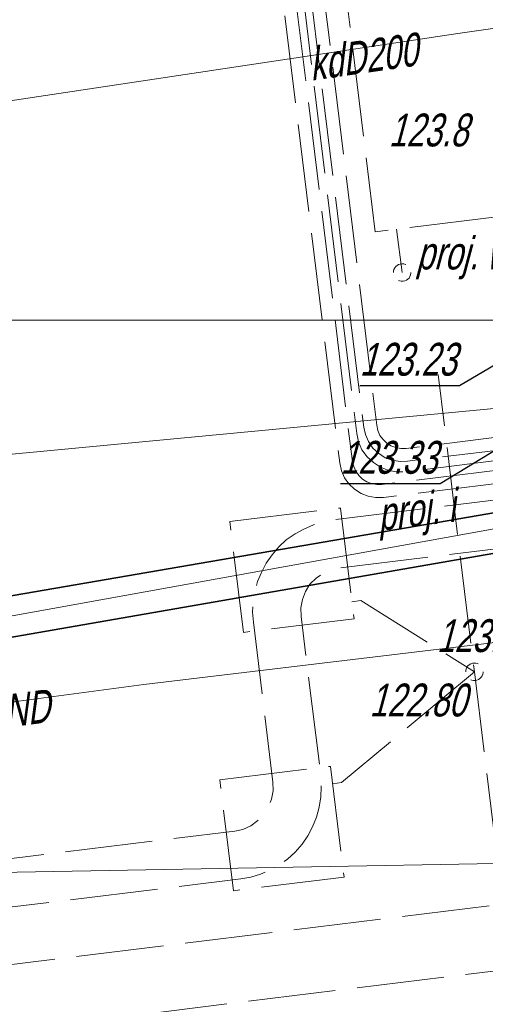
# Model space of a CAD drawing. Extents: x 7463256 to 7464485, y 5957341 to 5958260.
# Tile 10 of 256: x 7463279 to 7463289, y 5957484 to 5957507. Entities that reach past the tile are written whole.
import ezdxf
from ezdxf.enums import TextEntityAlignment as Align

# ---------------------------------------------------------------- set-up
doc = ezdxf.new("R2010")
doc.units = 0
doc.header["$MEASUREMENT"] = 0
doc.linetypes.add('mz2.0_0.5', pattern=[2.5, 2, -0.5])
doc.layers.get('0').update_dxf_attribs({"color": 2, "linetype": 'CONTINUOUS', "lineweight": 5})
for name, color, linetype in [('przewód ciepłowniczy (linia)', 7, 'CONTINUOUS'), ('przewód ciepłowniczy - projektowany lub w budowie (linia) - ob. projektowany', 7, 'CONTINUOUS'), ('przewód elektroenergetyczny (linia)', 7, 'CONTINUOUS'), ('przewód elektroenergetyczny (linia)-Atr1', 7, 'CONTINUOUS'), ('przewód inny - projektowany lub w budowie (linia) - ob. projektowany', 7, 'CONTINUOUS'), ('przewód inny - projektowany lub w budowie (linia) - ob. projektowany-Atr1', 7, 'CONTINUOUS'), ('przewód kanalizacyjny (linia)', 7, 'CONTINUOUS'), ('przewód kanalizacyjny (linia)-Atr1', 7, 'CONTINUOUS'), ('przewód kanalizacyjny - projektowany lub w budowie (linia) - ob. projektowany', 7, 'CONTINUOUS'), ('przewód telekomunikacyjny (linia)', 7, 'CONTINUOUS'), ('przewód wodociągowy - projektowany lub w budowie (linia) - ob. projektowany', 7, 'CONTINUOUS'), ('punkt o określonej wysokości (sieć wodociągowa)-Atr2', 7, 'CONTINUOUS'), ('punkt wysokościowy naturalny-Atr2', 7, 'CONTINUOUS'), ('punkt wysokościowy sztuczny-Atr2', 7, 'CONTINUOUS'), ('rura ochronna - przewód ciepłowniczy (linia)', 7, 'CONTINUOUS'), ('urządzenie techniczne projektowane lub w budowie (sieć inna) - powierzchnia - ob. projektowany', 7, 'CONTINUOUS'), ('urządzenie techniczne projektowane lub w budowie (sieć kanalizacyjna) - punkt - ob. projektowany', 7, 'CONTINUOUS'), ('urządzenie techniczne projektowane lub w budowie (sieć wodociągowa) - punkt - ob. projektowany', 7, 'CONTINUOUS'), ('urządzenie techniczne projektowane lub w budowie (sieć wodociągowa) - punkt - ob. projektowany-Atr17', 7, 'CONTINUOUS'), ('Wstawianie ramki sekcyjnej z opisem', 7, 'CONTINUOUS')]:
    doc.layers.add(name, color=color, linetype=linetype)
doc.styles.get("Standard").update_dxf_attribs({"font": 'txt', "width": 0.75})

# ---------------------------------------------------------------- blocks, each defined once
blk = doc.blocks.new('US01P')
at = {"color": 0, "linetype": 'Continuous', "lineweight": 13}
for points in [[(0.082, 0.181), (0.072, 0.186), (0.034, 0.197), (-0.006, 0.2), (-0.046, 0.194), (-0.084, 0.182), (-0.118, 0.161), (-0.148, 0.135), (-0.172, 0.103), (-0.189, 0.066), (-0.198, 0.028), (-0.2, -0.001)], [(-0.082, -0.182), (-0.061, -0.191), (-0.022, -0.199), (0.018, -0.199), (0.057, -0.192), (0.094, -0.177), (0.127, -0.155), (0.155, -0.126), (0.177, -0.093), (0.192, -0.056), (0.199, -0.016), (0.2, 0)]]:
    blk.add_lwpolyline(points, dxfattribs=at)

msp = doc.modelspace()

# ---------------------------------------------------------------- linework, layer by layer
at = {"layer": 'przewód ciepłowniczy (linia)', "color": 212, "linetype": 'Continuous', "lineweight": 18, "flags": 128}
msp.add_lwpolyline([(7463265.86, 5957521.6), (7463267.78, 5957514.34), (7463270.41, 5957504.39), (7463273.45, 5957492.87), (7463273.6, 5957492.37), (7463291.04, 5957495.52), (7463292.53, 5957495.69), (7463293.45, 5957495.82), (7463305.77, 5957496.7)], dxfattribs=at)
at = {"layer": 'przewód ciepłowniczy - projektowany lub w budowie (linia) - ob. projektowany', "color": 212, "linetype": 'mz2.0_0.5', "lineweight": 18, "flags": 128}
for points in [[(7463359.07, 5957395.24), (7463306.85, 5957388.83), (7463306.74, 5957388.83), (7463306.62, 5957388.85), (7463306.51, 5957388.89), (7463306.41, 5957388.95), (7463306.32, 5957389.03), (7463306.26, 5957389.13), (7463306.21, 5957389.24), (7463306.18, 5957389.35), (7463292.99, 5957496.84), (7463292.95, 5957497.02), (7463292.88, 5957497.18), (7463292.77, 5957497.32), (7463292.65, 5957497.44), (7463292.5, 5957497.54), (7463292.33, 5957497.6), (7463292.16, 5957497.63), (7463291.98, 5957497.63), (7463287.47, 5957497.07), (7463287.35, 5957497.07), (7463287.23, 5957497.09), (7463287.12, 5957497.13), (7463287.02, 5957497.2), (7463286.94, 5957497.28), (7463286.87, 5957497.37), (7463286.82, 5957497.48), (7463286.8, 5957497.6), (7463284.26, 5957518.24), (7463284.22, 5957518.41), (7463284.15, 5957518.57), (7463284.05, 5957518.72), (7463283.92, 5957518.84), (7463283.78, 5957518.93), (7463283.61, 5957519), (7463283.44, 5957519.03), (7463283.26, 5957519.02), (7463279.09, 5957518.51)], [(7463359.1, 5957394.94), (7463306.89, 5957388.53), (7463306.71, 5957388.53), (7463306.54, 5957388.56), (7463306.37, 5957388.62), (7463306.23, 5957388.72), (7463306.1, 5957388.84), (7463306, 5957388.98), (7463305.93, 5957389.14), (7463305.89, 5957389.31), (7463292.69, 5957496.81), (7463292.66, 5957496.92), (7463292.61, 5957497.03), (7463292.55, 5957497.13), (7463292.46, 5957497.21), (7463292.36, 5957497.27), (7463292.25, 5957497.31), (7463292.14, 5957497.33), (7463292.02, 5957497.33), (7463287.5, 5957496.78), (7463287.33, 5957496.77), (7463287.15, 5957496.8), (7463286.99, 5957496.86), (7463286.84, 5957496.96), (7463286.71, 5957497.08), (7463286.61, 5957497.23), (7463286.54, 5957497.39), (7463286.5, 5957497.56), (7463283.97, 5957518.2), (7463283.94, 5957518.32), (7463283.89, 5957518.43), (7463283.82, 5957518.52), (7463283.74, 5957518.6), (7463283.64, 5957518.67), (7463283.53, 5957518.71), (7463283.41, 5957518.73), (7463283.3, 5957518.73), (7463279.13, 5957518.21)], [(7463279.18, 5957517.77), (7463282.71, 5957518.2), (7463282.88, 5957518.2), (7463283.06, 5957518.17), (7463283.22, 5957518.11), (7463283.37, 5957518.02), (7463283.5, 5957517.89), (7463283.6, 5957517.75), (7463283.67, 5957517.59), (7463283.71, 5957517.42), (7463286.24, 5957496.77), (7463286.27, 5957496.66), (7463286.32, 5957496.55), (7463286.39, 5957496.45), (7463286.47, 5957496.37), (7463286.57, 5957496.31), (7463286.68, 5957496.27), (7463286.8, 5957496.25), (7463286.91, 5957496.25), (7463291.43, 5957496.8), (7463291.61, 5957496.81), (7463291.78, 5957496.78), (7463291.94, 5957496.71), (7463292.09, 5957496.62), (7463292.22, 5957496.5), (7463292.32, 5957496.35), (7463292.39, 5957496.19), (7463292.43, 5957496.02), (7463305.63, 5957388.53), (7463305.66, 5957388.41), (7463305.7, 5957388.31), (7463305.77, 5957388.21), (7463305.86, 5957388.13), (7463305.96, 5957388.06), (7463306.07, 5957388.02), (7463306.18, 5957388), (7463306.3, 5957388.01), (7463359.16, 5957394.49)], [(7463279.22, 5957517.47), (7463282.74, 5957517.9), (7463282.86, 5957517.91), (7463282.98, 5957517.89), (7463283.09, 5957517.84), (7463283.19, 5957517.78), (7463283.27, 5957517.7), (7463283.34, 5957517.6), (7463283.39, 5957517.5), (7463283.41, 5957517.38), (7463285.95, 5957496.74), (7463285.99, 5957496.56), (7463286.06, 5957496.4), (7463286.16, 5957496.26), (7463286.29, 5957496.14), (7463286.44, 5957496.04), (7463286.6, 5957495.98), (7463286.77, 5957495.95), (7463286.95, 5957495.95), (7463291.47, 5957496.51), (7463291.58, 5957496.51), (7463291.7, 5957496.49), (7463291.81, 5957496.45), (7463291.91, 5957496.38), (7463291.99, 5957496.3), (7463292.06, 5957496.21), (7463292.11, 5957496.1), (7463292.13, 5957495.98), (7463305.33, 5957388.49), (7463305.37, 5957388.32), (7463305.44, 5957388.16), (7463305.54, 5957388.01), (7463305.67, 5957387.89), (7463305.82, 5957387.8), (7463305.99, 5957387.73), (7463306.16, 5957387.7), (7463306.34, 5957387.71), (7463359.2, 5957394.2)]]:
    msp.add_lwpolyline(points, dxfattribs=at)
at = {"layer": 'przewód elektroenergetyczny (linia)', "color": 1, "linetype": 'Continuous', "lineweight": 18, "flags": 128}
msp.add_lwpolyline([(7463264.415, 5957489.54), (7463267.4, 5957489.88), (7463277.12, 5957491.1), (7463281.47, 5957491.68), (7463291.03, 5957492.82), (7463295.97, 5957487.16), (7463300.04, 5957482.32), (7463301.1, 5957477.58), (7463302.41, 5957475.59), (7463303.63, 5957473.81), (7463304.84, 5957472.92)], dxfattribs=at)
at = {"layer": 'przewód inny - projektowany lub w budowie (linia) - ob. projektowany', "color": 7, "linetype": 'mz2.0_0.5', "lineweight": 18, "flags": 128}
for points in [[(7463279.16, 5957517.99), (7463282.75, 5957518.43), (7463282.95, 5957518.44), (7463283.14, 5957518.4), (7463283.33, 5957518.33), (7463283.49, 5957518.23), (7463283.63, 5957518.09), (7463283.75, 5957517.93), (7463283.83, 5957517.75), (7463283.87, 5957517.56), (7463286.34, 5957497.41), (7463286.38, 5957497.22), (7463286.46, 5957497.04), (7463286.58, 5957496.88), (7463286.72, 5957496.75), (7463286.88, 5957496.64), (7463287.07, 5957496.57), (7463287.26, 5957496.54), (7463287.46, 5957496.54), (7463291.48, 5957497.04), (7463291.67, 5957497.04), (7463291.87, 5957497.01), (7463292.05, 5957496.94), (7463292.21, 5957496.83), (7463292.36, 5957496.7), (7463292.47, 5957496.54), (7463292.55, 5957496.36), (7463292.59, 5957496.17), (7463295.77, 5957470.29), (7463323.71, 5957473.72), (7463323.83, 5957472.75)], [(7463264.793, 5957486.028), (7463283.55, 5957488.33), (7463283.74, 5957488.37), (7463283.92, 5957488.45), (7463284.08, 5957488.57), (7463284.22, 5957488.71), (7463284.32, 5957488.87), (7463284.39, 5957489.06), (7463284.43, 5957489.25), (7463284.42, 5957489.45), (7463283.98, 5957493.1), (7463283.96, 5957493.33), (7463283.97, 5957493.57), (7463284.01, 5957493.8), (7463284.07, 5957494.03), (7463284.16, 5957494.24), (7463284.27, 5957494.45), (7463284.41, 5957494.64), (7463284.56, 5957494.82), (7463284.73, 5957494.98), (7463284.93, 5957495.12), (7463285.13, 5957495.23), (7463285.35, 5957495.33), (7463285.57, 5957495.39), (7463285.8, 5957495.44), (7463294.34, 5957496.48)], [(7463264.91, 5957484.936), (7463283.69, 5957487.24), (7463283.92, 5957487.28), (7463284.14, 5957487.35), (7463284.36, 5957487.44), (7463284.57, 5957487.56), (7463284.76, 5957487.69), (7463284.93, 5957487.85), (7463285.09, 5957488.03), (7463285.22, 5957488.22), (7463285.33, 5957488.43), (7463285.42, 5957488.65), (7463285.48, 5957488.88), (7463285.52, 5957489.11), (7463285.53, 5957489.34), (7463285.52, 5957489.58), (7463285.07, 5957493.23), (7463285.06, 5957493.43), (7463285.1, 5957493.62), (7463285.17, 5957493.8), (7463285.27, 5957493.97), (7463285.41, 5957494.11), (7463285.57, 5957494.22), (7463285.75, 5957494.3), (7463285.94, 5957494.34), (7463294.47, 5957495.39)]]:
    msp.add_lwpolyline(points, dxfattribs=at)
at = {"layer": 'przewód kanalizacyjny (linia)', "color": 34, "linetype": 'Continuous', "lineweight": 18, "flags": 128}
for points in [[(7463324.01, 5957485.89), (7463312.95, 5957483.57), (7463311.73, 5957494.79), (7463310.28, 5957509.64), (7463288.65, 5957506.55), (7463276.33, 5957504.7)], [(7463264.666, 5957487.2), (7463273.52, 5957487.3), (7463292.04, 5957487.64), (7463311.9, 5957488.01), (7463321.9, 5957488.12), (7463321.59, 5957489.89)]]:
    msp.add_lwpolyline(points, dxfattribs=at)
at = {"layer": 'przewód kanalizacyjny - projektowany lub w budowie (linia) - ob. projektowany', "color": 34, "linetype": 'mz2.0_0.5', "lineweight": 18, "flags": 128}
for points in [[(7463289.86, 5957485.18), (7463289.03, 5957491.97), (7463288.2, 5957498.76)], [(7463286.23, 5957493.57), (7463286.43, 5957493.6), (7463289.03, 5957491.97)], [(7463289.03, 5957491.97), (7463285.99, 5957489.44), (7463285.79, 5957489.41)], [(7463265.05, 5957483.64), (7463298.62, 5957487.76)], [(7463298.75, 5957481.09), (7463298.12, 5957486.19), (7463289.86, 5957485.18), (7463265.21, 5957482.147)]]:
    msp.add_lwpolyline(points, dxfattribs=at)
at = {"layer": 'przewód telekomunikacyjny (linia)', "color": 30, "linetype": 'Continuous', "lineweight": 18, "flags": 128}
msp.add_lwpolyline([(7463263.838, 5957494.901), (7463265.7, 5957495.13), (7463271.8, 5957496.04), (7463277.49, 5957496.85), (7463297.44, 5957498.74), (7463303.77, 5957500.26), (7463308.96, 5957501.04), (7463315.01, 5957501.59), (7463324.03, 5957498.71), (7463326.76, 5957494.85), (7463327.5, 5957493.82), (7463328.27, 5957490.86), (7463329.31, 5957485.73), (7463331.41, 5957475.27), (7463332.95, 5957467.36), (7463333.97, 5957462.09), (7463335.66, 5957453.07), (7463349.47, 5957455.23), (7463373.8, 5957458.8)], dxfattribs=at)
at = {"layer": 'przewód wodociągowy - projektowany lub w budowie (linia) - ob. projektowany', "color": 5, "linetype": 'mz2.0_0.5', "lineweight": 18, "flags": 128}
for points in [[(7463281.37, 5957545.89), (7463284.61, 5957519.54), (7463286.76, 5957502.02), (7463287.25, 5957502.08), (7463293.9, 5957502.9), (7463294.67, 5957496.66)], [(7463287.25, 5957502.08), (7463287.38, 5957501.09)]]:
    msp.add_lwpolyline(points, dxfattribs=at)
at = {"layer": 'punkt o określonej wysokości (sieć wodociągowa)-Atr2', "color": 7, "flags": 128}
for points in [[(7463291.99, 5957500.44), (7463288.69, 5957498.5), (7463286.407, 5957498.5)], [(7463291.88, 5957498.47), (7463288.25, 5957496.26), (7463285.967, 5957496.26)]]:
    msp.add_lwpolyline(points, dxfattribs=at)
at = {"layer": 'rura ochronna - przewód ciepłowniczy (linia)', "color": 212, "linetype": 'Continuous', "lineweight": 35, "flags": 128}
msp.add_lwpolyline([(7463270.94, 5957504.54), (7463274.01, 5957492.94), (7463293.37, 5957496.27), (7463306.12, 5957497.19), (7463305.42, 5957496.21), (7463293.48, 5957495.37), (7463273.68, 5957491.93), (7463273.16, 5957491.86), (7463272.89, 5957492.8), (7463269.87, 5957504.23), (7463267.23, 5957514.16), (7463265.28, 5957521.46), (7463266.44, 5957521.74)], close=True, dxfattribs=at)
at = {"layer": 'urządzenie techniczne projektowane lub w budowie (sieć inna) - powierzchnia - ob. projektowany', "color": 7, "linetype": 'mz2.0_0.5', "lineweight": 18, "flags": 128}
for points in [[(7463283.44, 5957495.4), (7463285.97, 5957495.71), (7463286.28, 5957493.18), (7463283.75, 5957492.87)], [(7463283.21, 5957489.5), (7463285.74, 5957489.81), (7463286.05, 5957487.28), (7463283.52, 5957486.97)]]:
    msp.add_lwpolyline(points, close=True, dxfattribs=at)
at = {"layer": 'Wstawianie ramki sekcyjnej z opisem', "color": 7, "linetype": 'Continuous', "lineweight": 13, "flags": 128}
for points in [[(7463531.751, 5957500), (7463263.289, 5957500)], [(7463263.289, 5957500), (7463531.751, 5957500)]]:
    msp.add_lwpolyline(points, dxfattribs=at)

# ---------------------------------------------------------------- block references
at = {"layer": 'urządzenie techniczne projektowane lub w budowie (sieć kanalizacyjna) - punkt - ob. projektowany', "color": 34, "linetype": 'Continuous', "lineweight": 18}
msp.add_blockref('US01P', (7463289.03, 5957491.97), dxfattribs=at)
at = {"layer": 'urządzenie techniczne projektowane lub w budowie (sieć wodociągowa) - punkt - ob. projektowany', "color": 5, "linetype": 'Continuous', "lineweight": 18}
msp.add_blockref('US01P', (7463287.38, 5957501.09), dxfattribs=at)

# ---------------------------------------------------------------- texts
at = {"layer": 'przewód elektroenergetyczny (linia)-Atr1', "color": 1, "oblique": 15, "width": 0.72}
msp.add_text('eND', height=0.75, rotation=7.31, dxfattribs=at).set_placement((7463277.92, 5957490.64))
at = {"layer": 'przewód inny - projektowany lub w budowie (linia) - ob. projektowany-Atr1', "color": 7, "oblique": 15, "width": 0.72}
msp.add_text('proj. i', height=0.75, rotation=6.943, dxfattribs=at).set_placement((7463286.81, 5957495.56), align=Align.MIDDLE_LEFT)
msp.add_text('proj. i', height=0.75, rotation=6.943, dxfattribs=at).set_placement((7463286.81, 5957495.56), align=Align.MIDDLE_LEFT)
at = {"layer": 'przewód kanalizacyjny (linia)-Atr1', "color": 34, "oblique": 15, "width": 0.72}
msp.add_text('kdD200', height=0.75, rotation=8.17, dxfattribs=at).set_placement((7463285.3, 5957505.47))
at = {"layer": 'punkt o określonej wysokości (sieć wodociągowa)-Atr2', "color": 5, "oblique": 15, "width": 0.72}
for s, p in [('123.23', (7463286.407, 5957498.508)), ('123.33', (7463285.967, 5957496.268))]:
    msp.add_text(s, height=0.75, dxfattribs=at).set_placement(p, align=Align.BOTTOM_LEFT)
at = {"layer": 'punkt wysokościowy naturalny-Atr2', "color": 7, "oblique": 15, "width": 0.72}
msp.add_text('123.8', height=0.75, dxfattribs=at).set_placement((7463287.07, 5957503.97))
at = {"layer": 'punkt wysokościowy sztuczny-Atr2', "color": 7, "oblique": 15, "width": 0.72}
for s, p in [('123.20', (7463288.17, 5957492.42)), ('122.80', (7463286.63, 5957490.95))]:
    msp.add_text(s, height=0.75, dxfattribs=at).set_placement(p)
at = {"layer": 'urządzenie techniczne projektowane lub w budowie (sieć wodociągowa) - punkt - ob. projektowany-Atr17', "color": 5, "oblique": 15, "width": 0.72}
msp.add_text('proj. w', height=0.75, dxfattribs=at).set_placement((7463287.7, 5957501.16))

doc.saveas('drawing.dxf')
